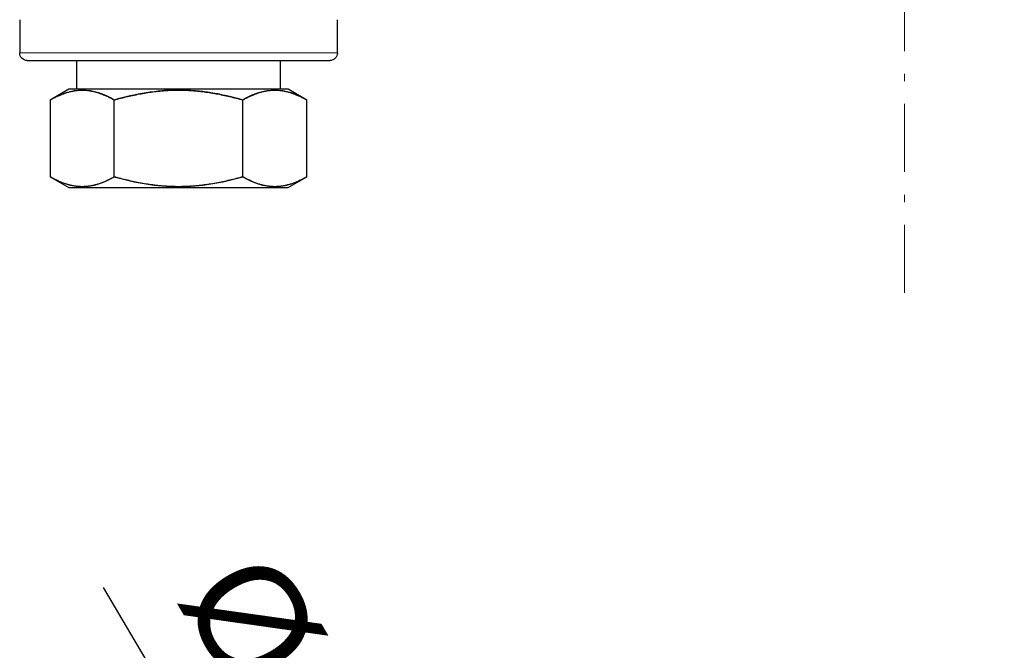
# Model space of a CAD drawing. Header units: millimetres. Extents: x 18 to 610, y -123 to 280.
# Tile 68 of 83: x 384 to 449, y 55 to 97. Entities that reach past the tile are written whole.
import ezdxf

# ---------------------------------------------------------------- set-up
doc = ezdxf.new("R2010")
doc.units = ezdxf.units.MM
doc.linetypes.add('CENTER', pattern=[8, 4.5, -1.5, 0.5, -1.5])
doc.linetypes.add('SOLID', pattern=[0])
doc.styles.add('Arial', font='Arial.ttf', dxfattribs={"height": 7})
doc.dimstyles.get("Standard").update_dxf_attribs({"dimtxt": 5, "dimasz": 5, "dimexe": 0.18, "dimexo": 0.0625, "dimgap": 0.09, "dimtad": 0, "dimtih": 1, "dimtoh": 1, "dimdec": 4, "dimzin": 0, "dimdsep": 46, "dimtxsty": 'Arial', "dimcen": 0.09, "dimadec": 0, "dimazin": 0, "dimtfac": 1, "dimtdec": 4, "dimtofl": 0, "dimtmove": 0, "dimatfit": 3, "dimfxl": 0, "dimtolj": 1, "dimtzin": 0, "dimarcsym": 0})

# ---------------------------------------------------------------- blocks, each defined once
blk = doc.blocks.new('*D6')
at = {"color": 0, "lineweight": -2}
for p, q in [((475.144, -86.426), (389.107, 59.337)), ((408.976, 25.674), (471.585, -80.398))]:
    blk.add_line(p, q, dxfattribs=at)
at = {"color": 0}
blk.add_solid([(470.581, -80.991), (472.59, -79.805), (475.144, -86.426)], dxfattribs=at)
at = {"layer": 'Defpoints', "color": 0}
for p in [(408.976, 25.674), (475.144, -86.426)]:
    blk.add_point(p, dxfattribs=at)
at = {"color": 0, "lineweight": 9, "insert": (405.057, 46.609), "char_height": 7, "attachment_point": 5, "rotation": 300.55129, "style": 'Arial'}
blk.add_mtext('\\A1;Ø130.2', dxfattribs=at)
blk = doc.blocks.new('BlockOfViews_8')
at = {"linetype": 'SOLID', "lineweight": 30}
for p, q in [((383.56, 96.881, -0.51), (383.56, 94.681, -0.51)), ((404.56, 94.681, -0.51), (404.56, 96.881, -0.51)), ((387.31, 94.181, -0.51), (387.31, 92.281, -0.51)), ((400.81, 92.281, -0.51), (400.81, 94.181, -0.51)), ((386.81, 92.281, -0.51), (385.573, 91.567, -0.51)), ((402.547, 91.567, -0.51), (401.31, 92.281, -0.51)), ((385.573, 91.567, -0.51), (385.573, 86.495, -0.51)), ((389.816, 86.495, 6.84), (389.816, 91.567, 6.84)), ((398.303, 86.495, 6.84), (398.303, 91.567, 6.84)), ((402.547, 86.495, -0.51), (402.547, 91.567, -0.51)), ((385.573, 86.495, -0.51), (386.81, 85.781, -0.51)), ((401.31, 85.781, -0.51), (402.547, 86.495, -0.51))]:
    blk.add_line(p, q, dxfattribs=at)
at = {"color": 6, "linetype": 'CENTER', "lineweight": 9}
blk.add_lwpolyline([(442.06, 78.81), (442.06, 254.075)], dxfattribs=at)
at = {"linetype": 'SOLID', "lineweight": 30, "extrusion": (0, 0, -1)}
blk.add_arc((-384.06, 94.681, 0.51), 0.5, 270, 0, dxfattribs=at)
at = {"color": 196, "linetype": 'SOLID', "lineweight": 9, "extrusion": (0, -1, 0)}
blk.add_arc((394.06, -0.51, -94.681), 10.5, 0, 180, dxfattribs=at)
at = {"linetype": 'SOLID', "lineweight": 30, "extrusion": (-1.22461e-16, 0, -1)}
blk.add_arc((-404.06, 94.681, 0.51), 0.5, 180, 270, dxfattribs=at)
at = {"linetype": 'SOLID', "lineweight": 30, "extrusion": (0, 1, 0)}
for centre, radius, start, end in [((-394.06, -0.51, 94.181), 10, 0.001, 179.999), ((-394.06, -0.51, 94.181), 10, 358.59277, 359.999), ((-394.06, -0.51, 94.181), 10, 180.001, 181.40723), ((-394.06, -0.51, 85.781), 7.25, 0, 180)]:
    blk.add_arc(centre, radius, start, end, dxfattribs=at)
at = {"linetype": 'SOLID', "lineweight": 30, "extrusion": (-4.78565e-33, -1, -7.81582e-17)}
blk.add_arc((394.06, -0.51, -92.281), 7.25, 0, 180, dxfattribs=at)
at = {"linetype": 'SOLID', "lineweight": 30, "extrusion": (0, -1, 0)}
blk.add_arc((394.06, -0.51, -92.281), 7.25, 0.001, 179.999, dxfattribs=at)
at = {"linetype": 'SOLID', "lineweight": 30}
for points, knots in [([(385.573, 91.567, -0.51), (385.645, 91.609, -0.384), (385.718, 91.649, -0.258), (385.864, 91.727, -0.005), (385.938, 91.764, 0.122), (386.085, 91.834, 0.377), (386.158, 91.868, 0.504), (386.306, 91.931, 0.76), (386.38, 91.961, 0.888), (386.529, 92.015, 1.146), (386.603, 92.041, 1.275), (386.753, 92.087, 1.534), (386.828, 92.107, 1.664), (386.978, 92.144, 1.924), (387.053, 92.16, 2.054), (387.203, 92.186, 2.314), (387.279, 92.197, 2.445), (387.43, 92.213, 2.707), (387.505, 92.218, 2.838), (387.657, 92.224, 3.099), (387.732, 92.224, 3.23), (387.883, 92.218, 3.492), (387.959, 92.213, 3.623), (388.11, 92.197, 3.884), (388.185, 92.186, 4.015), (388.336, 92.16, 4.276), (388.411, 92.144, 4.406), (388.561, 92.108, 4.666), (388.636, 92.087, 4.796), (388.785, 92.041, 5.055), (388.86, 92.016, 5.183), (389.008, 91.961, 5.441), (389.082, 91.931, 5.569), (389.23, 91.868, 5.825), (389.304, 91.835, 5.953), (389.451, 91.764, 6.208), (389.524, 91.727, 6.335), (389.671, 91.649, 6.588), (389.744, 91.609, 6.714), (389.816, 91.567, 6.84)], [0, 0, 0, 0, 0.255367, 0.255367, 0.510735, 0.510735, 0.766102, 0.766102, 1.021469, 1.021469, 1.276837, 1.276837, 1.532204, 1.532204, 1.787571, 1.787571, 2.042939, 2.042939, 2.298306, 2.298306, 2.553673, 2.553673, 2.809041, 2.809041, 3.064408, 3.064408, 3.319775, 3.319775, 3.575143, 3.575143, 3.83051, 3.83051, 4.085878, 4.085878, 4.341245, 4.341245, 4.596612, 4.596612, 4.85198, 4.85198, 4.85198, 4.85198]), ([(389.816, 91.567, 6.84), (389.962, 91.609, 6.84), (390.108, 91.649, 6.84), (390.401, 91.727, 6.841), (390.548, 91.764, 6.841), (390.842, 91.834, 6.841), (390.99, 91.868, 6.841), (391.286, 91.931, 6.841), (391.434, 91.961, 6.841), (391.731, 92.016, 6.841), (391.88, 92.041, 6.841), (392.178, 92.087, 6.84), (392.327, 92.108, 6.84), (392.627, 92.144, 6.84), (392.777, 92.16, 6.84), (393.078, 92.186, 6.84), (393.229, 92.197, 6.84), (393.531, 92.213, 6.84), (393.682, 92.218, 6.84), (393.985, 92.224, 6.84), (394.136, 92.224, 6.84), (394.438, 92.218, 6.84), (394.589, 92.213, 6.84), (394.891, 92.197, 6.84), (395.042, 92.186, 6.84), (395.343, 92.16, 6.84), (395.494, 92.144, 6.84), (395.794, 92.107, 6.84), (395.943, 92.087, 6.84), (396.242, 92.041, 6.84), (396.391, 92.015, 6.84), (396.689, 91.961, 6.84), (396.837, 91.931, 6.84), (397.133, 91.868, 6.84), (397.28, 91.834, 6.84), (397.574, 91.764, 6.84), (397.72, 91.727, 6.84), (398.013, 91.649, 6.84), (398.158, 91.609, 6.84), (398.303, 91.567, 6.84)], [0, 0, 0, 0, 0.255499, 0.255499, 0.510997, 0.510997, 0.766496, 0.766496, 1.021994, 1.021994, 1.277493, 1.277493, 1.532991, 1.532991, 1.78849, 1.78849, 2.043988, 2.043988, 2.299487, 2.299487, 2.554985, 2.554985, 2.810484, 2.810484, 3.065982, 3.065982, 3.321481, 3.321481, 3.576979, 3.576979, 3.832478, 3.832478, 4.087976, 4.087976, 4.343475, 4.343475, 4.598974, 4.598974, 4.854472, 4.854472, 4.854472, 4.854472]), ([(394.33, 92.22, -7.86), (394.316, 92.221, -7.86), (394.301, 92.221, -7.86), (394.211, 92.222, -7.86), (394.135, 92.223, -7.86), (394.06, 92.223, -7.86)], [2.2745919, 2.2745919, 2.2745919, 2.2745919, 2.2994868, 2.2994868, 2.4270307, 2.4270307, 2.4270307, 2.4270307]), ([(394.868, 92.197, -7.86), (394.825, 92.2, -7.86), (394.782, 92.203, -7.86), (394.692, 92.207, -7.86), (394.645, 92.21, -7.86), (394.598, 92.212, -7.86)], [1.9712098, 1.9712098, 1.9712098, 1.9712098, 2.0439882, 2.0439882, 2.1236239, 2.1236239, 2.1236239, 2.1236239]), ([(398.303, 91.567, -7.86), (398.158, 91.609, -7.86), (398.012, 91.649, -7.86), (397.719, 91.727, -7.86), (397.572, 91.764, -7.861), (397.278, 91.834, -7.861), (397.13, 91.868, -7.861), (396.834, 91.931, -7.861), (396.686, 91.961, -7.861), (396.389, 92.016, -7.861), (396.24, 92.041, -7.86), (395.942, 92.087, -7.86), (395.793, 92.108, -7.86), (395.493, 92.144, -7.86), (395.343, 92.16, -7.86), (395.173, 92.175, -7.86), (395.155, 92.176, -7.86), (395.136, 92.178, -7.86)], [0, 0, 0, 0, 0.255499, 0.255499, 0.510997, 0.510997, 0.766496, 0.766496, 1.021994, 1.021994, 1.277493, 1.277493, 1.532991, 1.532991, 1.78849, 1.78849, 1.82022, 1.82022, 1.82022, 1.82022]), ([(398.303, 91.567, 6.84), (398.376, 91.609, 6.714), (398.449, 91.649, 6.588), (398.596, 91.727, 6.335), (398.669, 91.764, 6.208), (398.816, 91.835, 5.953), (398.89, 91.868, 5.825), (399.038, 91.931, 5.569), (399.112, 91.961, 5.441), (399.26, 92.016, 5.183), (399.334, 92.041, 5.055), (399.484, 92.087, 4.796), (399.559, 92.108, 4.666), (399.709, 92.144, 4.406), (399.784, 92.16, 4.276), (399.935, 92.186, 4.015), (400.01, 92.197, 3.884), (400.161, 92.213, 3.623), (400.236, 92.218, 3.492), (400.388, 92.224, 3.23), (400.463, 92.224, 3.099), (400.614, 92.218, 2.838), (400.69, 92.213, 2.707), (400.841, 92.197, 2.445), (400.916, 92.186, 2.314), (401.067, 92.16, 2.054), (401.142, 92.144, 1.924), (401.292, 92.107, 1.664), (401.367, 92.087, 1.534), (401.517, 92.041, 1.275), (401.591, 92.015, 1.146), (401.74, 91.961, 0.888), (401.814, 91.931, 0.76), (401.962, 91.868, 0.504), (402.035, 91.834, 0.377), (402.182, 91.764, 0.122), (402.255, 91.727, -0.005), (402.402, 91.649, -0.258), (402.474, 91.609, -0.384), (402.547, 91.567, -0.51)], [0, 0, 0, 0, 0.255561, 0.255561, 0.511123, 0.511123, 0.766684, 0.766684, 1.022246, 1.022246, 1.277807, 1.277807, 1.533369, 1.533369, 1.78893, 1.78893, 2.044492, 2.044492, 2.300053, 2.300053, 2.555615, 2.555615, 2.811176, 2.811176, 3.066737, 3.066737, 3.322299, 3.322299, 3.57786, 3.57786, 3.833422, 3.833422, 4.088983, 4.088983, 4.344545, 4.344545, 4.600106, 4.600106, 4.855668, 4.855668, 4.855668, 4.855668]), ([(389.816, 86.495, 6.84), (389.744, 86.453, 6.714), (389.671, 86.413, 6.588), (389.524, 86.335, 6.335), (389.451, 86.298, 6.208), (389.304, 86.227, 5.953), (389.23, 86.194, 5.825), (389.082, 86.131, 5.569), (389.008, 86.101, 5.441), (388.86, 86.046, 5.183), (388.785, 86.021, 5.055), (388.636, 85.975, 4.796), (388.561, 85.954, 4.666), (388.411, 85.918, 4.406), (388.336, 85.902, 4.276), (388.185, 85.875, 4.015), (388.11, 85.865, 3.884), (387.959, 85.849, 3.623), (387.883, 85.843, 3.492), (387.732, 85.838, 3.23), (387.657, 85.838, 3.099), (387.505, 85.843, 2.838), (387.43, 85.849, 2.707), (387.279, 85.865, 2.445), (387.203, 85.875, 2.314), (387.053, 85.902, 2.054), (386.978, 85.918, 1.924), (386.828, 85.954, 1.664), (386.753, 85.975, 1.534), (386.603, 86.021, 1.275), (386.529, 86.046, 1.146), (386.38, 86.101, 0.888), (386.306, 86.131, 0.76), (386.158, 86.194, 0.504), (386.085, 86.227, 0.377), (385.938, 86.298, 0.122), (385.864, 86.335, -0.005), (385.718, 86.413, -0.258), (385.645, 86.453, -0.384), (385.573, 86.495, -0.51)], [0, 0, 0, 0, 0.255561, 0.255561, 0.511123, 0.511123, 0.766684, 0.766684, 1.022246, 1.022246, 1.277807, 1.277807, 1.533369, 1.533369, 1.78893, 1.78893, 2.044492, 2.044492, 2.300053, 2.300053, 2.555615, 2.555615, 2.811176, 2.811176, 3.066737, 3.066737, 3.322299, 3.322299, 3.57786, 3.57786, 3.833422, 3.833422, 4.088983, 4.088983, 4.344545, 4.344545, 4.600106, 4.600106, 4.855668, 4.855668, 4.855668, 4.855668]), ([(398.303, 86.495, 6.84), (398.158, 86.453, 6.84), (398.012, 86.413, 6.84), (397.719, 86.335, 6.841), (397.572, 86.298, 6.841), (397.278, 86.227, 6.841), (397.13, 86.194, 6.841), (396.834, 86.131, 6.841), (396.686, 86.101, 6.841), (396.389, 86.046, 6.841), (396.24, 86.021, 6.841), (395.942, 85.975, 6.84), (395.793, 85.954, 6.84), (395.493, 85.918, 6.84), (395.343, 85.902, 6.84), (395.041, 85.875, 6.84), (394.89, 85.865, 6.84), (394.588, 85.849, 6.84), (394.437, 85.843, 6.84), (394.135, 85.838, 6.84), (393.984, 85.838, 6.84), (393.682, 85.843, 6.84), (393.531, 85.849, 6.84), (393.229, 85.865, 6.84), (393.078, 85.875, 6.84), (392.776, 85.902, 6.84), (392.626, 85.918, 6.84), (392.326, 85.954, 6.84), (392.176, 85.975, 6.84), (391.878, 86.021, 6.84), (391.729, 86.046, 6.84), (391.431, 86.101, 6.84), (391.283, 86.131, 6.84), (390.987, 86.194, 6.84), (390.84, 86.227, 6.84), (390.546, 86.298, 6.84), (390.399, 86.335, 6.84), (390.107, 86.413, 6.84), (389.962, 86.453, 6.84), (389.816, 86.495, 6.84)], [0, 0, 0, 0, 0.255499, 0.255499, 0.510997, 0.510997, 0.766496, 0.766496, 1.021994, 1.021994, 1.277493, 1.277493, 1.532991, 1.532991, 1.78849, 1.78849, 2.043988, 2.043988, 2.299487, 2.299487, 2.554985, 2.554985, 2.810484, 2.810484, 3.065982, 3.065982, 3.321481, 3.321481, 3.576979, 3.576979, 3.832478, 3.832478, 4.087976, 4.087976, 4.343475, 4.343475, 4.598974, 4.598974, 4.854472, 4.854472, 4.854472, 4.854472]), ([(402.547, 86.495, -0.51), (402.474, 86.453, -0.384), (402.402, 86.413, -0.258), (402.255, 86.335, -0.005), (402.182, 86.298, 0.122), (402.035, 86.227, 0.377), (401.962, 86.194, 0.504), (401.814, 86.131, 0.76), (401.74, 86.101, 0.888), (401.591, 86.046, 1.146), (401.517, 86.021, 1.275), (401.367, 85.975, 1.534), (401.292, 85.954, 1.664), (401.142, 85.918, 1.924), (401.067, 85.902, 2.054), (400.916, 85.875, 2.314), (400.841, 85.865, 2.445), (400.69, 85.849, 2.707), (400.614, 85.843, 2.838), (400.463, 85.838, 3.099), (400.388, 85.838, 3.23), (400.236, 85.843, 3.492), (400.161, 85.849, 3.623), (400.01, 85.865, 3.884), (399.935, 85.875, 4.015), (399.784, 85.902, 4.276), (399.709, 85.918, 4.406), (399.559, 85.954, 4.666), (399.484, 85.975, 4.796), (399.334, 86.021, 5.055), (399.26, 86.046, 5.183), (399.112, 86.101, 5.441), (399.038, 86.131, 5.569), (398.89, 86.194, 5.825), (398.816, 86.227, 5.953), (398.669, 86.298, 6.208), (398.596, 86.335, 6.335), (398.449, 86.413, 6.588), (398.376, 86.453, 6.714), (398.303, 86.495, 6.84)], [0, 0, 0, 0, 0.255367, 0.255367, 0.510735, 0.510735, 0.766102, 0.766102, 1.021469, 1.021469, 1.276837, 1.276837, 1.532204, 1.532204, 1.787571, 1.787571, 2.042939, 2.042939, 2.298306, 2.298306, 2.553673, 2.553673, 2.809041, 2.809041, 3.064408, 3.064408, 3.319775, 3.319775, 3.575143, 3.575143, 3.83051, 3.83051, 4.085878, 4.085878, 4.341245, 4.341245, 4.596612, 4.596612, 4.85198, 4.85198, 4.85198, 4.85198])]:
    blk.add_open_spline(points, degree=3, knots=knots, dxfattribs=at)
for points in [[(389.816, 91.567, 6.84), (389.129, 91.964, 5.65), (387.695, 92.468, 3.165), (386.26, 91.964, 0.681), (385.573, 91.567, -0.51)], [(398.303, 91.567, 6.84), (396.929, 91.964, 6.84), (394.06, 92.468, 6.84), (391.191, 91.964, 6.84), (389.816, 91.567, 6.84)], [(393.251, 92.197, -7.86), (393.162, 92.192, -7.86), (393.073, 92.185, -7.86), (392.984, 92.178, -7.86)], [(393.789, 92.22, -7.86), (393.7, 92.218, -7.86), (393.611, 92.215, -7.86), (393.522, 92.212, -7.86)], [(402.547, 91.567, -0.51), (401.86, 91.964, 0.681), (400.425, 92.468, 3.165), (398.991, 91.964, 5.65), (398.303, 91.567, 6.84)], [(385.573, 86.495, -0.51), (386.26, 86.098, 0.681), (387.695, 85.594, 3.165), (389.129, 86.098, 5.65), (389.816, 86.495, 6.84)], [(389.816, 86.495, 6.84), (391.191, 86.098, 6.84), (394.06, 85.594, 6.84), (396.929, 86.098, 6.84), (398.303, 86.495, 6.84)], [(398.303, 86.495, 6.84), (398.991, 86.098, 5.65), (400.425, 85.594, 3.165), (401.86, 86.098, 0.681), (402.547, 86.495, -0.51)]]:
    blk.add_open_spline(points, degree=3, dxfattribs=at)

msp = doc.modelspace()

# ---------------------------------------------------------------- block references
msp.add_blockref('BlockOfViews_8', (0, 0))

# ---------------------------------------------------------------- dimensions: what is measured, and where the dimension line sits
at = {"lineweight": 9}
dim = msp.add_diameter_dim_2p(p1=(408.976, 25.674), p2=(475.144, -86.426), dimstyle='Standard', override={"dimtxt": 7, "dimasz": 7, "dimexe": 1.96, "dimexo": 0, "dimgap": 3.5, "dimtad": 1, "dimtih": 0, "dimtoh": 0, "dimdec": 1, "dimlfac": 1, "dimpost": '״<>', "dimse1": 0, "dimse2": 0, "dimtofl": 1}, dxfattribs=at)
dim.commit()
dim.dimension.update_dxf_attribs({"geometry": '*D6', "text_midpoint": (398.799, 42.916), "dimtype": 163})

doc.saveas('drawing.dxf')
